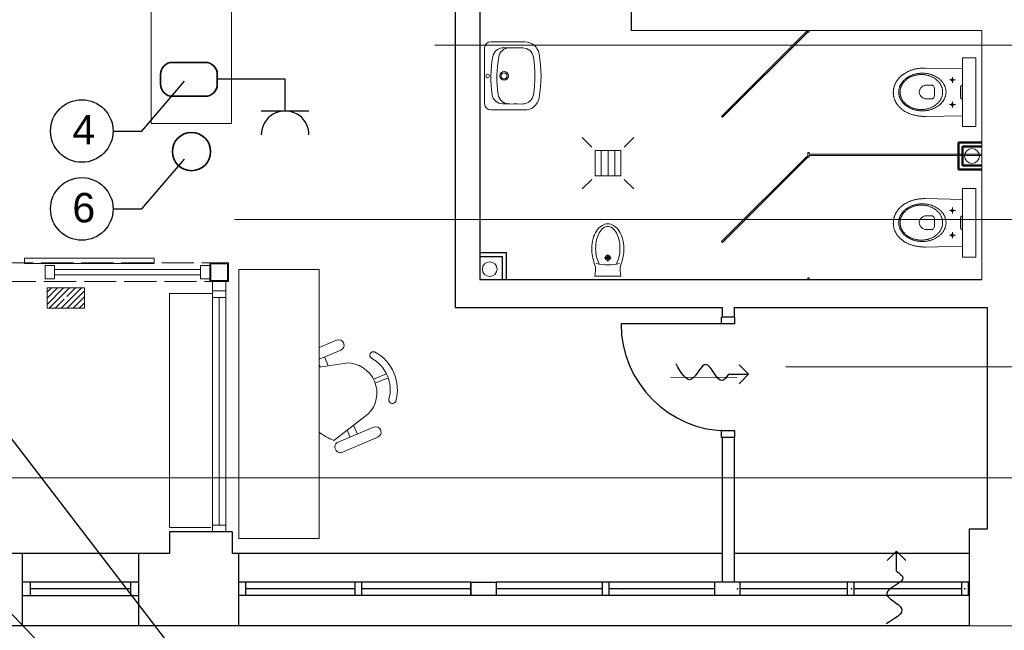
# Model space of a CAD drawing. Header units: millimetres. Extents: x 282377 to 1404227, y -783705 to 1038705.
# Tile 7 of 243: x 381552 to 382287, y 1395 to 1851. Entities that reach past the tile are written whole.
import ezdxf

# ---------------------------------------------------------------- set-up
doc = ezdxf.new("R2010")
doc.units = ezdxf.units.MM
doc.linetypes.add('ACAD_ISO02W100', pattern=[15, 12, -3])
for name, color, linetype in [('!A_aktualizacja NN_syl', 12, 'Continuous'), ('A_podciąg', 1, 'Continuous'), ('elektryczne', 12, 'Continuous')]:
    doc.layers.add(name, color=color, linetype=linetype)
for name, color, linetype, lineweight in [('BA_drz', 7, 'Continuous', 18), ('BA_KS_ist.', 34, 'Continuous', 13), ('BA_met', 7, 'Continuous', 18), ('mm_Wentylacja', 5, 'Continuous', 50), ('PG_WIDOKOWE_CIENKIE', 7, 'Continuous', 18), ('PG_WYPOSAŻENIE', 9, 'Continuous', 18), ('PG_ŚCIANY_DZIAŁOWE', 3, 'Continuous', 18), ('Przekrojowa', 60, 'Continuous', 18)]:
    doc.layers.add(name, color=color, linetype=linetype, lineweight=lineweight)
doc.styles.add('Arial', font='arial.ttf')

# ---------------------------------------------------------------- blocks, each defined once
blk = doc.blocks.new('A$Cd28b784c')
at = {"lineweight": 18}
h = blk.add_hatch(color=256, dxfattribs=at)
h.dxf.hatch_style = 1
h.paths.add_polyline_path([(18.54, 22.22), (18.43, 23), (18.14, 23.62), (17.75, 24.08), (17.31, 24.36), (16.9, 24.47), (16.9, 13.87), (17.31, 13.97), (17.75, 14.26), (18.14, 14.72), (18.43, 15.34), (18.54, 16.11)])
for p, q in [((16.9, 44.83), (6.9, 44.83)), ((6.9, -6.49), (6.9, 44.83)), ((16.9, -6.49), (16.9, 44.83)), ((16.9, -6.49), (6.9, -6.49))]:
    blk.add_line(p, q, dxfattribs=at)
at = {"lineweight": 13}
for p, q in [((44.61, 37.25), (16.9, 36.7)), ((45.21, 37.25), (44.61, 37.25)), ((45.82, 37.23), (45.21, 37.25)), ((46.41, 37.21), (45.82, 37.23)), ((47, 37.18), (46.41, 37.21)), ((47.58, 37.15), (47, 37.18)), ((48.16, 37.1), (47.58, 37.15)), ((48.73, 37.04), (48.16, 37.1)), ((49.3, 36.97), (48.73, 37.04)), ((49.85, 36.9), (49.3, 36.97)), ((50.4, 36.82), (49.85, 36.9)), ((50.95, 36.72), (50.4, 36.82)), ((24.51, 30.6), (24.51, 26.24)), ((35.01, 29.4), (35.4, 29.67)), ((35.4, 29.67), (35.79, 29.93)), ((35.79, 29.93), (36.19, 30.19)), ((36.19, 30.19), (36.6, 30.43)), ((36.6, 30.43), (37.03, 30.67)), ((37.03, 30.67), (37.46, 30.89)), ((37.46, 30.89), (37.89, 31.11)), ((37.89, 31.11), (38.34, 31.31)), ((37.98, 29.37), (38.39, 29.62)), ((38.34, 31.31), (38.79, 31.51)), ((38.39, 29.62), (38.81, 29.86)), ((38.79, 31.51), (39.26, 31.7)), ((38.81, 29.86), (39.24, 30.09)), ((39.24, 30.09), (39.68, 30.31)), ((39.26, 31.7), (39.73, 31.87)), ((39.68, 30.31), (40.12, 30.52)), ((39.73, 31.87), (40.2, 32.03)), ((40.12, 30.52), (40.58, 30.71)), ((40.2, 32.03), (40.69, 32.19)), ((40.58, 30.71), (41.04, 30.9)), ((40.69, 32.19), (41.18, 32.33)), ((41.04, 30.9), (41.51, 31.07)), ((41.18, 32.33), (41.68, 32.46)), ((41.51, 31.07), (41.99, 31.23)), ((41.68, 32.46), (42.18, 32.58)), ((41.99, 31.23), (42.48, 31.37)), ((42.18, 32.58), (42.69, 32.69)), ((42.48, 31.37), (42.97, 31.51)), ((42.69, 32.69), (43.21, 32.78)), ((42.97, 31.51), (43.48, 31.63)), ((43.21, 32.78), (43.73, 32.87)), ((43.48, 31.63), (43.98, 31.74)), ((43.73, 32.87), (44.26, 32.94)), ((43.98, 31.74), (44.5, 31.83)), ((44.26, 32.94), (44.79, 33)), ((44.5, 31.83), (45.02, 31.91)), ((44.79, 33), (45.32, 33.04)), ((45.02, 31.91), (45.54, 31.98)), ((45.32, 33.04), (45.87, 33.08)), ((45.54, 31.98), (46.07, 32.03)), ((45.87, 33.08), (46.41, 33.1)), ((46.07, 32.03), (46.61, 32.07)), ((46.41, 33.1), (46.96, 33.1)), ((46.61, 32.07), (47.15, 32.09)), ((46.96, 33.1), (47.51, 33.1)), ((47.15, 32.09), (47.7, 32.1)), ((47.51, 33.1), (48.06, 33.08)), ((47.7, 32.1), (47.7, 32.09)), ((47.7, 32.1), (48.24, 32.09)), ((48.06, 33.08), (48.6, 33.04)), ((48.24, 32.09), (48.79, 32.07)), ((48.6, 33.04), (49.13, 33)), ((48.79, 32.07), (49.32, 32.03)), ((49.13, 33), (49.67, 32.94)), ((49.32, 32.03), (49.85, 31.98)), ((49.67, 32.94), (50.19, 32.87)), ((49.85, 31.98), (50.38, 31.91)), ((50.19, 32.87), (50.71, 32.78)), ((50.38, 31.91), (50.9, 31.83)), ((50.71, 32.78), (51.23, 32.69)), ((50.9, 31.83), (51.41, 31.74)), ((51.49, 36.62), (50.95, 36.72)), ((51.23, 32.69), (51.74, 32.58)), ((51.41, 31.74), (51.92, 31.63)), ((52.02, 36.51), (51.49, 36.62)), ((51.74, 32.58), (52.24, 32.46)), ((51.92, 31.63), (52.42, 31.51)), ((52.54, 36.4), (52.02, 36.51)), ((52.24, 32.46), (52.74, 32.33)), ((52.42, 31.51), (52.92, 31.37)), ((53.06, 36.27), (52.54, 36.4)), ((52.74, 32.33), (53.23, 32.19)), ((52.92, 31.37), (53.4, 31.23)), ((53.57, 36.14), (53.06, 36.27)), ((53.23, 32.19), (53.72, 32.03)), ((53.4, 31.23), (53.88, 31.07)), ((54.07, 36), (53.57, 36.14)), ((53.72, 32.03), (54.19, 31.87)), ((53.88, 31.07), (54.36, 30.9)), ((54.57, 35.85), (54.07, 36)), ((54.19, 31.87), (54.66, 31.7)), ((54.36, 30.9), (54.82, 30.71)), ((55.05, 35.69), (54.57, 35.85)), ((54.66, 31.7), (55.13, 31.51)), ((54.82, 30.71), (55.27, 30.52)), ((55.53, 35.53), (55.05, 35.69)), ((55.13, 31.51), (55.58, 31.31)), ((55.27, 30.52), (55.72, 30.31)), ((56.01, 35.36), (55.53, 35.53)), ((55.58, 31.31), (56.03, 31.11)), ((55.72, 30.31), (56.16, 30.09)), ((56.47, 35.18), (56.01, 35.36)), ((56.03, 31.11), (56.47, 30.89)), ((56.16, 30.09), (56.59, 29.86)), ((56.93, 34.99), (56.47, 35.18)), ((56.47, 30.89), (56.9, 30.67)), ((56.59, 29.86), (57, 29.62)), ((56.9, 30.67), (57.32, 30.43)), ((57.38, 34.8), (56.93, 34.99)), ((57, 29.62), (57.41, 29.37)), ((57.32, 30.43), (57.73, 30.19)), ((57.83, 34.6), (57.38, 34.8)), ((57.73, 30.19), (58.13, 29.93)), ((58.26, 34.39), (57.83, 34.6)), ((58.13, 29.93), (58.52, 29.67)), ((58.69, 34.17), (58.26, 34.39)), ((58.52, 29.67), (58.91, 29.4)), ((59.11, 33.95), (58.69, 34.17)), ((59.52, 33.72), (59.11, 33.95)), ((59.92, 33.49), (59.52, 33.72)), ((60.32, 33.25), (59.92, 33.49)), ((60.71, 33), (60.32, 33.25)), ((61.09, 32.75), (60.71, 33)), ((61.46, 32.49), (61.09, 32.75)), ((61.82, 32.22), (61.46, 32.49)), ((62.17, 31.95), (61.82, 32.22)), ((62.52, 31.68), (62.17, 31.95)), ((62.85, 31.39), (62.52, 31.68)), ((63.18, 31.11), (62.85, 31.39)), ((63.5, 30.81), (63.18, 31.11)), ((63.81, 30.51), (63.5, 30.81)), ((64.11, 30.21), (63.81, 30.51)), ((64.4, 29.9), (64.11, 30.21)), ((64.69, 29.58), (64.4, 29.9)), ((64.96, 29.26), (64.69, 29.58)), ((17.31, 24.36), (16.9, 24.47)), ((17.75, 24.08), (17.31, 24.36)), ((18.14, 23.62), (17.75, 24.08)), ((18.43, 23), (18.14, 23.62)), ((18.54, 22.22), (18.43, 23)), ((18.54, 16.11), (18.54, 22.22)), ((26.77, 28.42), (22.26, 28.42)), ((23.81, 28.83), (23.69, 28.42)), ((23.69, 28.42), (23.81, 28.01)), ((24.1, 29.13), (23.81, 28.83)), ((23.81, 28.01), (24.1, 27.71)), ((24.51, 29.24), (24.1, 29.13)), ((24.1, 27.71), (24.51, 27.6)), ((24.93, 29.13), (24.51, 29.24)), ((24.51, 27.6), (24.93, 27.71)), ((25.22, 28.83), (24.93, 29.13)), ((24.93, 27.71), (25.22, 28.01)), ((25.33, 28.42), (25.22, 28.83)), ((25.22, 28.01), (25.33, 28.42)), ((29.67, 22.02), (29.79, 22.43)), ((29.79, 22.43), (29.92, 22.84)), ((29.92, 22.84), (30.07, 23.24)), ((30.07, 23.24), (30.24, 23.63)), ((30.24, 23.63), (30.42, 24.02)), ((30.42, 24.02), (30.61, 24.41)), ((30.61, 24.41), (30.82, 24.79)), ((30.82, 24.79), (31.04, 25.16)), ((31.04, 25.16), (31.27, 25.53)), ((31.27, 25.53), (31.52, 25.89)), ((31.52, 25.89), (31.78, 26.25)), ((31.78, 26.25), (32.05, 26.59)), ((32.05, 26.59), (32.33, 26.93)), ((32.11, 21.66), (32.22, 22.09)), ((32.22, 22.09), (32.35, 22.5)), ((32.33, 26.93), (32.63, 27.27)), ((32.35, 22.5), (32.5, 22.91)), ((32.5, 22.91), (32.66, 23.32)), ((32.63, 27.27), (32.93, 27.6)), ((32.66, 23.32), (32.84, 23.72)), ((32.84, 23.72), (33.04, 24.11)), ((32.93, 27.6), (33.25, 27.92)), ((33.04, 24.11), (33.25, 24.5)), ((33.25, 27.92), (33.58, 28.23)), ((33.25, 24.5), (33.47, 24.88)), ((33.47, 24.88), (33.71, 25.25)), ((33.58, 28.23), (33.93, 28.53)), ((33.71, 25.25), (33.96, 25.62)), ((33.93, 28.53), (34.28, 28.83)), ((33.96, 25.62), (34.23, 25.98)), ((34.23, 25.98), (34.51, 26.33)), ((34.28, 28.83), (34.64, 29.12)), ((34.51, 26.33), (34.8, 26.67)), ((34.64, 29.12), (35.01, 29.4)), ((34.8, 26.67), (35.11, 27.01)), ((35.11, 27.01), (35.42, 27.34)), ((35.42, 27.34), (35.76, 27.66)), ((35.76, 27.66), (36.1, 27.96)), ((36.1, 27.96), (36.45, 28.27)), ((36.45, 28.27), (36.82, 28.56)), ((36.82, 28.56), (37.2, 28.84)), ((37.2, 28.84), (37.58, 29.11)), ((37.58, 29.11), (37.98, 29.37)), ((37.97, 22.03), (38.05, 22.73)), ((38.05, 22.73), (38.28, 23.27)), ((38.28, 23.27), (38.61, 23.65)), ((38.61, 23.65), (39, 23.9)), ((39, 23.9), (39.42, 24.05)), ((39.42, 24.05), (39.83, 24.12)), ((39.83, 24.12), (40.19, 24.14)), ((40.19, 24.14), (44.04, 24.15)), ((44.04, 24.15), (44.56, 24.12)), ((44.56, 24.12), (45.07, 24.03)), ((45.07, 24.03), (45.57, 23.88)), ((45.57, 23.88), (46.05, 23.68)), ((46.05, 23.68), (46.51, 23.44)), ((46.51, 23.44), (46.94, 23.16)), ((46.94, 23.16), (47.35, 22.84)), ((47.35, 22.84), (47.73, 22.48)), ((47.73, 22.48), (48.08, 22.1)), ((48.08, 22.1), (48.38, 21.7)), ((57.41, 29.37), (57.81, 29.11)), ((57.81, 29.11), (58.2, 28.84)), ((58.2, 28.84), (58.58, 28.56)), ((58.58, 28.56), (58.94, 28.27)), ((58.91, 29.4), (59.28, 29.12)), ((58.94, 28.27), (59.3, 27.96)), ((59.28, 29.12), (59.64, 28.83)), ((59.3, 27.96), (59.64, 27.66)), ((59.64, 28.83), (59.99, 28.53)), ((59.64, 27.66), (59.97, 27.34)), ((59.97, 27.34), (60.29, 27.01)), ((59.99, 28.53), (60.34, 28.23)), ((60.29, 27.01), (60.6, 26.67)), ((60.34, 28.23), (60.67, 27.92)), ((60.6, 26.67), (60.89, 26.33)), ((60.67, 27.92), (60.99, 27.6)), ((60.89, 26.33), (61.17, 25.98)), ((60.99, 27.6), (61.29, 27.27)), ((61.17, 25.98), (61.44, 25.62)), ((61.29, 27.27), (61.59, 26.93)), ((61.44, 25.62), (61.69, 25.25)), ((61.59, 26.93), (61.87, 26.59)), ((61.69, 25.25), (61.93, 24.88)), ((61.87, 26.59), (62.15, 26.25)), ((61.93, 24.88), (62.15, 24.5)), ((62.15, 26.25), (62.4, 25.89)), ((62.15, 24.5), (62.36, 24.11)), ((62.36, 24.11), (62.55, 23.72)), ((62.4, 25.89), (62.65, 25.53)), ((62.55, 23.72), (62.73, 23.32)), ((62.65, 25.53), (62.88, 25.16)), ((62.73, 23.32), (62.9, 22.91)), ((62.88, 25.16), (63.1, 24.79)), ((62.9, 22.91), (63.04, 22.5)), ((63.04, 22.5), (63.18, 22.09)), ((63.1, 24.79), (63.31, 24.41)), ((63.18, 22.09), (63.29, 21.66)), ((63.31, 24.41), (63.5, 24.02)), ((63.5, 24.02), (63.68, 23.63)), ((63.68, 23.63), (63.85, 23.24)), ((63.85, 23.24), (64, 22.84)), ((64, 22.84), (64.13, 22.43)), ((64.13, 22.43), (64.25, 22.02)), ((65.23, 28.94), (64.96, 29.26)), ((65.48, 28.61), (65.23, 28.94)), ((65.73, 28.28), (65.48, 28.61)), ((65.96, 27.94), (65.73, 28.28)), ((66.19, 27.6), (65.96, 27.94)), ((66.41, 27.25), (66.19, 27.6)), ((66.62, 26.9), (66.41, 27.25)), ((66.82, 26.54), (66.62, 26.9)), ((67, 26.19), (66.82, 26.54)), ((67.18, 25.82), (67, 26.19)), ((67.35, 25.46), (67.18, 25.82)), ((67.51, 25.09), (67.35, 25.46)), ((67.66, 24.71), (67.51, 25.09)), ((67.8, 24.34), (67.66, 24.71)), ((67.93, 23.96), (67.8, 24.34)), ((68.04, 23.57), (67.93, 23.96)), ((68.15, 23.19), (68.04, 23.57)), ((68.25, 22.8), (68.15, 23.19)), ((68.33, 22.4), (68.25, 22.8)), ((68.41, 22.01), (68.33, 22.4)), ((18.14, 14.72), (17.75, 14.26)), ((18.43, 15.34), (18.14, 14.72)), ((18.54, 16.11), (18.43, 15.34)), ((29.27, 19.48), (29.3, 19.91)), ((29.27, 19.04), (29.27, 19.48)), ((29.27, 18.6), (29.27, 19.04)), ((29.3, 18.17), (29.27, 18.6)), ((29.3, 19.91), (29.34, 20.34)), ((29.34, 17.74), (29.3, 18.17)), ((29.34, 20.34), (29.4, 20.77)), ((29.4, 17.31), (29.34, 17.74)), ((29.4, 20.77), (29.47, 21.19)), ((29.47, 16.89), (29.4, 17.31)), ((29.47, 21.19), (29.56, 21.61)), ((29.56, 16.47), (29.47, 16.89)), ((29.56, 21.61), (29.67, 22.02)), ((29.67, 16.06), (29.56, 16.47)), ((29.79, 15.65), (29.67, 16.06)), ((29.92, 15.24), (29.79, 15.65)), ((30.07, 14.84), (29.92, 15.24)), ((30.24, 14.44), (30.07, 14.84)), ((31.78, 19.04), (31.79, 19.49)), ((31.79, 18.59), (31.78, 19.04)), ((31.78, 19.04), (31.78, 19.03)), ((31.79, 19.49), (31.82, 19.93)), ((31.82, 18.15), (31.79, 18.59)), ((31.82, 19.93), (31.86, 20.37)), ((31.86, 17.71), (31.82, 18.15)), ((31.86, 20.37), (31.93, 20.81)), ((31.93, 17.27), (31.86, 17.71)), ((31.93, 20.81), (32.01, 21.24)), ((32.01, 16.84), (31.93, 17.27)), ((32.01, 21.24), (32.11, 21.66)), ((32.11, 16.41), (32.01, 16.84)), ((32.22, 15.99), (32.11, 16.41)), ((32.35, 15.57), (32.22, 15.99)), ((32.5, 15.16), (32.35, 15.57)), ((32.66, 14.76), (32.5, 15.16)), ((32.84, 14.36), (32.66, 14.76)), ((37.97, 19.27), (37.97, 22.03)), ((37.97, 16.04), (37.97, 19.27)), ((38.05, 15.34), (37.97, 16.04)), ((37.97, 16.04), (37.97, 16.04)), ((38.28, 14.8), (38.05, 15.34)), ((38.61, 14.42), (38.28, 14.8)), ((46.93, 14.92), (46.5, 14.64)), ((47.34, 15.24), (46.93, 14.92)), ((47.72, 15.59), (47.34, 15.24)), ((48.07, 15.97), (47.72, 15.59)), ((48.38, 16.38), (48.07, 15.97)), ((48.38, 21.7), (48.65, 21.28)), ((48.65, 16.8), (48.38, 16.38)), ((48.65, 21.28), (48.88, 20.84)), ((48.88, 17.24), (48.65, 16.8)), ((48.88, 20.84), (49.06, 20.4)), ((49.06, 17.69), (48.88, 17.24)), ((49.06, 20.4), (49.2, 19.94)), ((49.2, 18.14), (49.06, 17.69)), ((49.2, 19.94), (49.28, 19.49)), ((49.28, 18.59), (49.2, 18.14)), ((49.28, 19.49), (49.31, 19.04)), ((49.31, 19.04), (49.28, 18.59)), ((62.73, 14.76), (62.55, 14.36)), ((62.9, 15.16), (62.73, 14.76)), ((63.04, 15.57), (62.9, 15.16)), ((63.18, 15.99), (63.04, 15.57)), ((63.29, 16.41), (63.18, 15.99)), ((63.29, 21.66), (63.39, 21.24)), ((63.39, 16.84), (63.29, 16.41)), ((63.39, 21.24), (63.47, 20.81)), ((63.47, 17.27), (63.39, 16.84)), ((63.47, 20.81), (63.53, 20.37)), ((63.53, 17.71), (63.47, 17.27)), ((63.53, 20.37), (63.58, 19.93)), ((63.58, 18.15), (63.53, 17.71)), ((63.58, 19.93), (63.6, 19.49)), ((63.6, 18.59), (63.58, 18.15)), ((63.6, 19.49), (63.61, 19.04)), ((63.61, 19.04), (63.6, 18.59)), ((63.61, 19.04), (63.61, 19.03)), ((63.85, 14.84), (63.68, 14.44)), ((64, 15.24), (63.85, 14.84)), ((64.13, 15.65), (64, 15.24)), ((64.25, 16.06), (64.13, 15.65)), ((64.25, 22.02), (64.36, 21.61)), ((64.36, 16.47), (64.25, 16.06)), ((64.36, 21.61), (64.45, 21.19)), ((64.45, 16.89), (64.36, 16.47)), ((64.45, 21.19), (64.52, 20.77)), ((64.52, 17.31), (64.45, 16.89)), ((64.52, 20.77), (64.58, 20.34)), ((64.58, 17.74), (64.52, 17.31)), ((64.58, 20.34), (64.62, 19.91)), ((64.62, 18.17), (64.58, 17.74)), ((64.62, 19.91), (64.65, 19.48)), ((64.65, 18.6), (64.62, 18.17)), ((64.65, 19.48), (64.66, 19.04)), ((64.66, 19.04), (64.65, 18.6)), ((64.66, 19.04), (64.66, 19.03)), ((67.82, 14.39), (67.95, 14.77)), ((67.95, 14.77), (68.06, 15.16)), ((68.06, 15.16), (68.17, 15.55)), ((68.17, 15.55), (68.26, 15.94)), ((68.26, 15.94), (68.34, 16.34)), ((68.34, 16.34), (68.42, 16.73)), ((68.48, 21.61), (68.41, 22.01)), ((68.42, 16.73), (68.48, 17.14)), ((68.53, 21.21), (68.48, 21.61)), ((68.48, 17.14), (68.53, 17.54)), ((68.57, 20.81), (68.53, 21.21)), ((68.53, 17.54), (68.58, 17.94)), ((68.61, 20.4), (68.57, 20.81)), ((68.58, 17.94), (68.61, 18.35)), ((68.63, 19.99), (68.61, 20.4)), ((68.61, 18.35), (68.63, 18.76)), ((68.64, 19.58), (68.63, 19.99)), ((68.63, 18.76), (68.64, 19.17)), ((68.64, 19.17), (68.64, 19.58)), ((17.31, 13.97), (16.9, 13.87)), ((17.75, 14.26), (17.31, 13.97)), ((26.77, 10.01), (22.26, 10.01)), ((23.81, 10.42), (23.69, 10.01)), ((23.69, 10.01), (23.81, 9.6)), ((24.1, 10.72), (23.81, 10.42)), ((23.81, 9.6), (24.1, 9.3)), ((24.51, 10.83), (24.1, 10.72)), ((24.1, 9.3), (24.51, 9.19)), ((24.51, 12.19), (24.51, 7.83)), ((24.93, 10.72), (24.51, 10.83)), ((24.51, 9.19), (24.93, 9.3)), ((25.22, 10.42), (24.93, 10.72)), ((24.93, 9.3), (25.22, 9.6)), ((25.33, 10.01), (25.22, 10.42)), ((25.22, 9.6), (25.33, 10.01)), ((30.42, 14.05), (30.24, 14.44)), ((30.61, 13.67), (30.42, 14.05)), ((30.82, 13.29), (30.61, 13.67)), ((31.04, 12.92), (30.82, 13.29)), ((31.27, 12.55), (31.04, 12.92)), ((31.52, 12.19), (31.27, 12.55)), ((31.78, 11.83), (31.52, 12.19)), ((32.05, 11.48), (31.78, 11.83)), ((32.33, 11.14), (32.05, 11.48)), ((32.63, 10.81), (32.33, 11.14)), ((32.93, 10.48), (32.63, 10.81)), ((33.04, 13.96), (32.84, 14.36)), ((33.25, 10.16), (32.93, 10.48)), ((33.25, 13.58), (33.04, 13.96)), ((33.47, 13.2), (33.25, 13.58)), ((33.58, 9.85), (33.25, 10.16)), ((33.71, 12.82), (33.47, 13.2)), ((33.93, 9.54), (33.58, 9.85)), ((33.96, 12.46), (33.71, 12.82)), ((34.28, 9.25), (33.93, 9.54)), ((34.23, 12.1), (33.96, 12.46)), ((34.51, 11.75), (34.23, 12.1)), ((34.64, 8.96), (34.28, 9.25)), ((34.8, 11.4), (34.51, 11.75)), ((35.01, 8.68), (34.64, 8.96)), ((35.11, 11.07), (34.8, 11.4)), ((35.4, 8.41), (35.01, 8.68)), ((35.42, 10.74), (35.11, 11.07)), ((35.79, 8.14), (35.4, 8.41)), ((35.76, 10.42), (35.42, 10.74)), ((36.1, 10.11), (35.76, 10.42)), ((36.19, 7.89), (35.79, 8.14)), ((36.45, 9.81), (36.1, 10.11)), ((36.6, 7.65), (36.19, 7.89)), ((36.82, 9.52), (36.45, 9.81)), ((37.03, 7.41), (36.6, 7.65)), ((37.2, 9.24), (36.82, 9.52)), ((37.46, 7.19), (37.03, 7.41)), ((37.58, 8.97), (37.2, 9.24)), ((37.98, 8.71), (37.58, 8.97)), ((38.39, 8.46), (37.98, 8.71)), ((38.81, 8.21), (38.39, 8.46)), ((39, 14.17), (38.61, 14.42)), ((39.24, 7.99), (38.81, 8.21)), ((39.41, 14.02), (39, 14.17)), ((39.68, 7.77), (39.24, 7.99)), ((39.82, 13.95), (39.41, 14.02)), ((40.12, 7.56), (39.68, 7.77)), ((40.17, 13.93), (39.82, 13.95)), ((40.58, 7.36), (40.12, 7.56)), ((44.01, 13.93), (40.17, 13.93)), ((41.04, 7.18), (40.58, 7.36)), ((44.54, 13.96), (44.01, 13.93)), ((45.05, 14.05), (44.54, 13.96)), ((45.55, 14.2), (45.05, 14.05)), ((46.04, 14.39), (45.55, 14.2)), ((46.5, 14.64), (46.04, 14.39)), ((54.82, 7.36), (54.36, 7.18)), ((55.27, 7.56), (54.82, 7.36)), ((55.72, 7.77), (55.27, 7.56)), ((56.16, 7.99), (55.72, 7.77)), ((56.59, 8.21), (56.16, 7.99)), ((56.9, 7.41), (56.47, 7.19)), ((57, 8.46), (56.59, 8.21)), ((57.32, 7.65), (56.9, 7.41)), ((57.41, 8.71), (57, 8.46)), ((57.73, 7.89), (57.32, 7.65)), ((57.81, 8.97), (57.41, 8.71)), ((58.13, 8.14), (57.73, 7.89)), ((58.2, 9.24), (57.81, 8.97)), ((58.52, 8.41), (58.13, 8.14)), ((58.58, 9.52), (58.2, 9.24)), ((58.91, 8.68), (58.52, 8.41)), ((58.94, 9.81), (58.58, 9.52)), ((59.28, 8.96), (58.91, 8.68)), ((59.3, 10.11), (58.94, 9.81)), ((59.64, 9.25), (59.28, 8.96)), ((59.64, 10.42), (59.3, 10.11)), ((59.97, 10.74), (59.64, 10.42)), ((59.99, 9.54), (59.64, 9.25)), ((60.29, 11.07), (59.97, 10.74)), ((60.34, 9.85), (59.99, 9.54)), ((60.6, 11.4), (60.29, 11.07)), ((60.67, 10.16), (60.34, 9.85)), ((60.89, 11.75), (60.6, 11.4)), ((60.99, 10.48), (60.67, 10.16)), ((61.17, 12.1), (60.89, 11.75)), ((61.29, 10.81), (60.99, 10.48)), ((61.44, 12.46), (61.17, 12.1)), ((61.59, 11.14), (61.29, 10.81)), ((61.69, 12.82), (61.44, 12.46)), ((61.87, 11.48), (61.59, 11.14)), ((61.93, 13.2), (61.69, 12.82)), ((62.15, 11.83), (61.87, 11.48)), ((62.15, 13.58), (61.93, 13.2)), ((62.36, 13.96), (62.15, 13.58)), ((62.4, 12.19), (62.15, 11.83)), ((62.55, 14.36), (62.36, 13.96)), ((62.65, 12.55), (62.4, 12.19)), ((62.88, 12.92), (62.65, 12.55)), ((63.1, 13.29), (62.88, 12.92)), ((63.04, 7.24), (63.36, 7.53)), ((63.31, 13.67), (63.1, 13.29)), ((63.5, 14.05), (63.31, 13.67)), ((63.36, 7.53), (63.67, 7.83)), ((63.68, 14.44), (63.5, 14.05)), ((63.67, 7.83), (63.97, 8.14)), ((63.97, 8.14), (64.26, 8.45)), ((64.26, 8.45), (64.54, 8.76)), ((64.54, 8.76), (64.82, 9.08)), ((64.82, 9.08), (65.08, 9.4)), ((65.08, 9.4), (65.34, 9.73)), ((65.34, 9.73), (65.59, 10.07)), ((65.59, 10.07), (65.82, 10.4)), ((65.82, 10.4), (66.05, 10.75)), ((66.05, 10.75), (66.27, 11.09)), ((66.27, 11.09), (66.48, 11.44)), ((66.48, 11.44), (66.68, 11.8)), ((66.68, 11.8), (66.88, 12.16)), ((66.88, 12.16), (67.06, 12.52)), ((67.06, 12.52), (67.23, 12.89)), ((67.23, 12.89), (67.39, 13.26)), ((67.39, 13.26), (67.55, 13.63)), ((67.55, 13.63), (67.69, 14.01)), ((67.69, 14.01), (67.82, 14.39)), ((16.89, 1.65), (44.61, 1.1)), ((37.89, 6.97), (37.46, 7.19)), ((38.34, 6.76), (37.89, 6.97)), ((38.79, 6.57), (38.34, 6.76)), ((39.26, 6.38), (38.79, 6.57)), ((39.73, 6.21), (39.26, 6.38)), ((40.2, 6.04), (39.73, 6.21)), ((40.69, 5.89), (40.2, 6.04)), ((41.18, 5.75), (40.69, 5.89)), ((41.51, 7.01), (41.04, 7.18)), ((41.68, 5.62), (41.18, 5.75)), ((41.99, 6.85), (41.51, 7.01)), ((42.18, 5.5), (41.68, 5.62)), ((42.48, 6.7), (41.99, 6.85)), ((42.69, 5.39), (42.18, 5.5)), ((42.97, 6.57), (42.48, 6.7)), ((43.21, 5.29), (42.69, 5.39)), ((43.48, 6.45), (42.97, 6.57)), ((43.73, 5.21), (43.21, 5.29)), ((43.98, 6.34), (43.48, 6.45)), ((44.26, 5.14), (43.73, 5.21)), ((44.5, 6.25), (43.98, 6.34)), ((44.79, 5.08), (44.26, 5.14)), ((45.02, 6.17), (44.5, 6.25)), ((44.61, 1.1), (45.21, 1.1)), ((45.32, 5.03), (44.79, 5.08)), ((45.54, 6.1), (45.02, 6.17)), ((45.21, 1.1), (45.81, 1.11)), ((45.87, 5), (45.32, 5.03)), ((46.07, 6.05), (45.54, 6.1)), ((45.81, 1.11), (46.4, 1.13)), ((46.41, 4.98), (45.87, 5)), ((46.61, 6.01), (46.07, 6.05)), ((46.4, 1.13), (46.99, 1.16)), ((46.96, 4.98), (46.41, 4.98)), ((47.15, 5.99), (46.61, 6.01)), ((47.51, 4.98), (46.96, 4.98)), ((46.96, 4.98), (46.96, 4.97)), ((46.99, 1.16), (47.56, 1.2)), ((47.7, 5.98), (47.15, 5.99)), ((48.06, 5), (47.51, 4.98)), ((47.56, 1.2), (48.14, 1.25)), ((48.24, 5.99), (47.7, 5.98)), ((47.7, 5.98), (47.7, 5.97)), ((48.6, 5.03), (48.06, 5)), ((48.14, 1.25), (48.7, 1.3)), ((48.79, 6.01), (48.24, 5.99)), ((49.13, 5.08), (48.6, 5.03)), ((48.7, 1.3), (49.26, 1.37)), ((49.32, 6.05), (48.79, 6.01)), ((49.67, 5.14), (49.13, 5.08)), ((49.26, 1.37), (49.82, 1.44)), ((49.85, 6.1), (49.32, 6.05)), ((50.19, 5.21), (49.67, 5.14)), ((49.82, 1.44), (50.36, 1.53)), ((50.38, 6.17), (49.85, 6.1)), ((50.71, 5.29), (50.19, 5.21)), ((50.36, 1.53), (50.9, 1.62)), ((50.9, 6.25), (50.38, 6.17)), ((51.23, 5.39), (50.71, 5.29)), ((51.41, 6.34), (50.9, 6.25)), ((50.9, 1.62), (51.44, 1.72)), ((51.74, 5.5), (51.23, 5.39)), ((51.92, 6.45), (51.41, 6.34)), ((51.44, 1.72), (51.96, 1.83)), ((52.24, 5.62), (51.74, 5.5)), ((52.42, 6.57), (51.92, 6.45)), ((51.96, 1.83), (52.48, 1.95)), ((52.74, 5.75), (52.24, 5.62)), ((52.92, 6.7), (52.42, 6.57)), ((52.48, 1.95), (52.99, 2.07)), ((53.23, 5.89), (52.74, 5.75)), ((53.4, 6.85), (52.92, 6.7)), ((52.99, 2.07), (53.5, 2.2)), ((53.72, 6.04), (53.23, 5.89)), ((53.88, 7.01), (53.4, 6.85)), ((53.5, 2.2), (54, 2.35)), ((54.19, 6.21), (53.72, 6.04)), ((54.36, 7.18), (53.88, 7.01)), ((54, 2.35), (54.49, 2.49)), ((54.66, 6.38), (54.19, 6.21)), ((54.49, 2.49), (54.97, 2.65)), ((55.13, 6.57), (54.66, 6.38)), ((54.97, 2.65), (55.45, 2.81)), ((55.58, 6.76), (55.13, 6.57)), ((55.45, 2.81), (55.92, 2.99)), ((56.03, 6.97), (55.58, 6.76)), ((55.92, 2.99), (56.38, 3.17)), ((56.47, 7.19), (56.03, 6.97)), ((56.38, 3.17), (56.84, 3.35)), ((56.84, 3.35), (57.28, 3.55)), ((57.28, 3.55), (57.72, 3.75)), ((57.72, 3.75), (58.15, 3.95)), ((58.15, 3.95), (58.58, 4.17)), ((58.58, 4.17), (58.99, 4.39)), ((58.99, 4.39), (59.4, 4.62)), ((59.4, 4.62), (59.8, 4.85)), ((59.8, 4.85), (60.2, 5.09)), ((60.2, 5.09), (60.58, 5.34)), ((60.58, 5.34), (60.96, 5.59)), ((60.96, 5.59), (61.32, 5.85)), ((61.32, 5.85), (61.68, 6.12)), ((61.68, 6.12), (62.04, 6.39)), ((62.04, 6.39), (62.38, 6.67)), ((62.38, 6.67), (62.71, 6.95)), ((62.71, 6.95), (63.04, 7.24))]:
    blk.add_line(p, q, dxfattribs=at)
blk = doc.blocks.new('A$Cf7835451')
at = {"layer": 'PG_WIDOKOWE_CIENKIE', "lineweight": 18}
for p, q in [((0, 4.55), (0, 46.36)), ((29.97, 50.9), (4.55, 50.9)), ((13.56, 46.28), (18.9, 46.36)), ((17.27, 46.25), (17.27, 46.33)), ((18.09, 46.3), (28.43, 46.46)), ((19.09, 46.31), (19.09, 46.36)), ((24.43, 46.36), (21.8, 46.36)), ((21.8, 46.36), (21.8, 46.36)), ((21.82, 46.36), (21.82, 46.36)), ((22.54, 46.36), (22.54, 46.41)), ((23.62, 46.36), (23.62, 46.38)), ((29.97, 0), (4.55, 0)), ((14.2, 4.47), (19.54, 4.55)), ((17.27, 4.51), (17.27, 4.6)), ((28.43, 4.55), (19.09, 4.55))]:
    blk.add_line(p, q, dxfattribs=at)
for centre, radius in [((2.27, 25.45), 1.36), ((14.54, 25.45), 3.18), ((14.54, 25.45), 2.27)]:
    blk.add_circle(centre, radius, dxfattribs=at)
for centre, radius, start, end in [((4.55, 46.36), 4.55, 90, 180), ((13.68, 38.1), 8.18, 90.87473, 171.72059), ((18.21, 38.12), 8.18, 90.87473, 171.72059), ((28.43, 38.18), 8.18, 9.15413, 90), ((29.97, 40), 10.91, 10.24035, 90), ((92.84, 26.58), 88.17, 171.72059, 190.02886), ((97.37, 26.6), 88.17, 171.72059, 190.02886), ((-50.54, 25.45), 88.17, 350.84587, 9.15413), ((-50.54, 25.45), 92.72, 349.75965, 10.24035), ((14.07, 12.65), 8.18, 190.02886, 270.87473), ((18.6, 12.67), 8.18, 190.02886, 264.7924), ((28.43, 12.73), 8.18, 270, 350.84587), ((29.97, 10.91), 10.91, 270, 349.75965), ((4.55, 4.55), 4.55, 180, 270)]:
    blk.add_arc(centre, radius, start, end, dxfattribs=at)
blk = doc.blocks.new('A$C29037962')
at = {"layer": 'PG_WYPOSAŻENIE', "lineweight": 18}
for p, q in [((12.03, 16.29), (12.03, 11.01)), ((9.39, 13.65), (14.66, 13.65))]:
    blk.add_line(p, q, dxfattribs=at)
blk.add_lwpolyline([(0, 20.69, -0.066486), (0.97, 27.98, -0.079028), (3.52, 33.64, -0.107158), (7.72, 37.75, -0.141632), (12.03, 39, -0.141632), (16.33, 37.75, -0.107158), (20.53, 33.64, -0.079028), (23.08, 27.98, -0.066486), (24.05, 20.69, -0.082267), (21.92, 9.02, 0.113756), (21.32, 3.96), (21.75, 0), (2.3, 0), (2.73, 3.96, 0.113756), (2.13, 9.02, -0.082267)], format="xyb", close=True, dxfattribs=at)
for points in [[(5.68, 8.96, -0.003664), (5.59, 9.12, -0.070396), (3.67, 14.1, -0.05666), (2.93, 20.69, -0.05666), (3.67, 27.27, -0.070396), (5.59, 32.26, -0.106167), (8.87, 36, -0.161429), (12.03, 37.05, -0.161429), (15.18, 36, -0.106167), (18.46, 32.26, -0.070396), (20.38, 27.27, -0.05666), (21.13, 20.69, -0.05666), (20.38, 14.1, -0.070396), (18.46, 9.12, -0.003664), (18.37, 8.96, -0.161429)], [(0, 20.69, -0.071321), (0, 20.69)]]:
    blk.add_lwpolyline(points, format="xyb", dxfattribs=at)
for radius in [1.95, 1.17]:
    blk.add_circle((12.03, 13.65), radius, dxfattribs=at)
blk.add_arc((12.03, 47.92), 39.47, 257.33219, 282.66781, dxfattribs=at)
blk = doc.blocks.new('A$C5416600d')
at = {"lineweight": 20}
for points in [[(0, 14), (14, 14), (14, 0), (0, 0)], [(0.8, 13.2), (13.2, 13.2), (13.2, 0.8), (0.8, 0.8)]]:
    blk.add_lwpolyline(points, close=True, dxfattribs=at)
blk = doc.blocks.new('podciecie')
at = {"layer": 'mm_Wentylacja', "color": 142, "lineweight": 30}
for p, q in [((23288, -37575.5), (23288, -37590.5)), ((23288, -37590.5), (23280.93, -37583.43)), ((23288, -37590.5), (23295.07, -37583.43))]:
    blk.add_line(p, q, dxfattribs=at)
blk.add_spline([(23288, -37575.5), (23283.25, -37570.75), (23295.25, -37558.75), (23284.25, -37547.75), (23295.75, -37536.25)], degree=3, dxfattribs=at)
blk = doc.blocks.new('A$C6810ecfa')
at = {"layer": 'BA_KS_ist.', "color": 18, "linetype": 'Continuous', "lineweight": 20, "ltscale": 25, "true_color": 0x000000}
for centre in [(-11.29, 278.73), (-371.64, 194.26)]:
    blk.add_circle(centre, 5.5, dxfattribs=at)
blk = doc.blocks.new('A$Cb384932f')
at = {"layer": 'BA_KS_ist.', "color": 34}
for p, q in [((-302.48, 292.57), (-295.32, 285.41)), ((-271.19, 285.41), (-264.03, 292.57)), ((-292.78, 282.87), (-273.73, 282.87)), ((-292.78, 263.82), (-292.78, 282.87)), ((-288.34, 282.87), (-288.34, 263.82)), ((-283.26, 282.87), (-283.26, 263.82)), ((-278.18, 282.87), (-278.18, 263.82)), ((-273.73, 282.87), (-273.73, 263.82)), ((-302.48, 254.12), (-295.32, 261.28)), ((-273.73, 263.82), (-292.78, 263.82)), ((-264.03, 254.12), (-271.19, 261.28))]:
    blk.add_line(p, q, dxfattribs=at)

msp = doc.modelspace()

# ---------------------------------------------------------------- hatches: boundary and pattern name
at = {"layer": 'PG_WYPOSAŻENIE'}
h = msp.add_hatch(dxfattribs=at)
h.set_pattern_fill('ANSI31', color=256)
h.set_pattern_definition([(45, (329364.1032, 36099.323), (-2.24506403, 2.24506403), [])])
h.paths.add_polyline_path([(381600.16, 1651.11), (381585.14, 1651.11), (381585.14, 1646.46, -0.414214), (381586.99, 1644.6, -1), (381583.28, 1644.6, -0.414214), (381585.14, 1646.46), (381585.14, 1651.11), (381578.45, 1651.11), (381578.45, 1636), (381600.16, 1636)])
h.paths.add_polyline_path([(381578.45, 1651.11), (381572.09, 1651.11), (381572.09, 1636), (381578.45, 1636)])

# ---------------------------------------------------------------- linework, layer by layer
at = {"layer": '!A_aktualizacja NN_syl'}
for p, q in [((381642.86, 1768.27), (381674.68, 1805.51)), ((381621.45, 1768.27), (381642.86, 1768.27)), ((381642.86, 1710.09), (381674.68, 1747.33)), ((381621.45, 1710.09), (381642.86, 1710.09))]:
    msp.add_line(p, q, dxfattribs=at)
at = {"layer": '!A_aktualizacja NN_syl', "lineweight": 35}
msp.add_lwpolyline([(381690.27, 1794.2), (381665.88, 1794.2, -0.414214), (381656.88, 1803.2), (381656.88, 1810.55, -0.414214), (381665.88, 1819.55), (381690.27, 1819.55, -0.414214), (381699.27, 1810.55), (381699.27, 1803.2, -0.414214)], format="xyb", close=True, dxfattribs=at)
at = {"layer": '!A_aktualizacja NN_syl'}
for points in [[(381455.01, 1655.89), (381726.17, 1302.98), (382270.49, 1302.98), (382270.49, 1302.98)], [(381455.01, 1502.89), (381726.17, 1217.67), (382072.45, 1217.67), (382072.45, 1217.67)]]:
    msp.add_lwpolyline(points, dxfattribs=at)
for centre in [(381598.07, 1768.27), (381598.07, 1710.09)]:
    msp.add_circle(centre, 23.37, dxfattribs=at)
at = {"layer": '!A_aktualizacja NN_syl', "lineweight": 35}
msp.add_circle((381680.01, 1752.94), 14.29, dxfattribs=at)
for p, q in [((381895.51, 2090.89), (381895.51, 1657.39)), ((381877.01, 2074.89), (381877.01, 1636.39)), ((382008.51, 2072.39), (382008.51, 1843.39)), ((381915.51, 1677.39), (381895.51, 1677.39)), ((381912.51, 1674.39), (381895.51, 1674.39)), ((381912.51, 1657.39), (381912.51, 1674.39)), ((381915.51, 1657.39), (381915.51, 1677.39)), ((381895.51, 1657.39), (382270.51, 1657.39)), ((381877.01, 1636.39), (382076.51, 1636.39)), ((382076.51, 1636.39), (382076.51, 1629.39)), ((382085.51, 1636.39), (382274.51, 1636.39)), ((382085.51, 1636.39), (382085.51, 1629.39)), ((382274.51, 1636.39), (382274.51, 1470.89)), ((382076.01, 1624.39), (382076.01, 1629.39)), ((382086.01, 1629.39), (382076.01, 1629.39)), ((382085.51, 1629.39), (382076.51, 1629.39)), ((382085.51, 1629.39), (382076.51, 1629.39)), ((382086.01, 1624.39), (382086.01, 1629.39)), ((382081.01, 1624.39), (382001.01, 1624.39)), ((382086.01, 1624.39), (382076.01, 1624.39)), ((382085.51, 1624.39), (382076.51, 1624.39)), ((382086.01, 1544.39), (382076.01, 1544.39)), ((382076.01, 1539.39), (382076.01, 1544.39)), ((382086.01, 1539.39), (382076.01, 1539.39)), ((382085.51, 1544.39), (382076.51, 1544.39)), ((382076.51, 1539.39), (382076.51, 1431.39)), ((382085.51, 1539.39), (382076.51, 1539.39)), ((382085.51, 1539.39), (382085.51, 1431.39)), ((382086.01, 1539.39), (382086.01, 1544.39)), ((381710.51, 1468.89), (381663.51, 1468.89)), ((381663.51, 1468.89), (381663.51, 1452.89)), ((381710.51, 1468.89), (381710.51, 1452.89)), ((382274.51, 1470.89), (382261.01, 1470.89)), ((382261.01, 1470.89), (382261.01, 1398.89)), ((381663.51, 1452.89), (381476.01, 1452.89)), ((381553.51, 1452.89), (381553.51, 1398.89)), ((381640.51, 1452.89), (381640.51, 1398.89)), ((382076.51, 1452.89), (381710.51, 1452.89)), ((381715.26, 1452.89), (381715.26, 1398.89)), ((382261.01, 1452.89), (382085.51, 1452.89)), ((381553.51, 1431.39), (381553.51, 1421.39)), ((381640.51, 1431.39), (381553.51, 1431.39)), ((381559.51, 1431.39), (381559.51, 1421.39)), ((381634.51, 1431.39), (381634.51, 1421.39)), ((381640.51, 1431.39), (381640.51, 1421.39)), ((381888.76, 1431.39), (381715.26, 1431.39)), ((381720.26, 1431.39), (381720.26, 1421.39)), ((381802.01, 1431.39), (381802.01, 1421.39)), ((381807.01, 1431.39), (381807.01, 1421.39)), ((381888.76, 1431.39), (381888.76, 1421.39)), ((382085.51, 1431.39), (381907.76, 1431.39)), ((381907.76, 1431.39), (381907.76, 1421.39)), ((381986.76, 1431.39), (381986.76, 1421.39)), ((381991.76, 1431.39), (381991.76, 1421.39)), ((382070.76, 1431.39), (382070.76, 1421.39)), ((382261.01, 1431.39), (382085.51, 1431.39)), ((382089.76, 1431.39), (382089.76, 1421.39)), ((382170.01, 1431.39), (382170.01, 1421.39)), ((382175.01, 1431.39), (382175.01, 1421.39)), ((382255.26, 1431.39), (382255.26, 1421.39)), ((382260.26, 1431.39), (382260.26, 1421.39)), ((381553.51, 1421.39), (381640.51, 1421.39)), ((381634.51, 1426.39), (381559.51, 1426.39)), ((381888.76, 1421.39), (381715.26, 1421.39)), ((381802.01, 1426.39), (381720.26, 1426.39)), ((381888.76, 1426.39), (381807.01, 1426.39)), ((381986.76, 1426.39), (381907.76, 1426.39)), ((382261.01, 1421.39), (381907.76, 1421.39)), ((382070.76, 1426.39), (381991.76, 1426.39)), ((382170.01, 1426.39), (382089.76, 1426.39)), ((382255.26, 1426.39), (382175.01, 1426.39)), ((382261.01, 1398.89), (381476.01, 1398.89)), ((381715.26, 1398.89), (381710.51, 1398.89))]:
    msp.add_line(p, q)
at = {"lineweight": 20}
for p, q in [((382008.51, 1843.39), (382270.51, 1843.39)), ((382139.81, 1842.85), (382076.17, 1779.21)), ((382140.51, 1842.14), (382076.87, 1778.5)), ((382139.81, 1842.85), (382140.51, 1842.14)), ((382140.51, 1843.39), (382140.51, 1842.14)), ((382141.51, 1842.14), (382140.51, 1842.14)), ((382141.51, 1843.39), (382141.51, 1842.14)), ((382270.51, 1843.39), (382270.51, 1657.39)), ((382076.17, 1779.21), (382076.87, 1778.5)), ((382140.51, 1752.14), (382140.51, 1748.64)), ((382141.51, 1752.14), (382140.51, 1752.14)), ((382141.51, 1752.14), (382141.51, 1750.89)), ((382139.81, 1749.35), (382076.17, 1685.71)), ((382140.51, 1748.64), (382076.87, 1685)), ((382139.81, 1749.35), (382140.51, 1748.64)), ((382141.51, 1748.64), (382140.51, 1748.64)), ((382270.51, 1750.89), (382141.51, 1750.89)), ((382141.51, 1749.89), (382141.51, 1748.64)), ((382270.51, 1749.89), (382141.51, 1749.89)), ((382076.17, 1685.71), (382076.87, 1685)), ((381652.15, 1673.43), (381555.15, 1673.43)), ((381555.15, 1669.43), (381555.15, 1673.43)), ((381652.15, 1669.43), (381652.15, 1673.43)), ((381652.15, 1669.43), (381555.15, 1669.43)), ((381570.76, 1667.89), (381577.76, 1667.89)), ((381570.76, 1667.89), (381570.76, 1657.89)), ((381577.76, 1667.89), (381577.76, 1657.89)), ((381577.76, 1664.89), (381686.76, 1664.89)), ((381686.76, 1667.89), (381693.76, 1667.89)), ((381686.76, 1667.89), (381686.76, 1657.89)), ((381693.76, 1667.89), (381693.76, 1657.89)), ((381570.76, 1657.89), (381577.76, 1657.89)), ((381577.76, 1660.89), (381686.76, 1660.89)), ((381686.76, 1657.89), (381693.76, 1657.89)), ((381695.76, 1655.89), (381695.76, 1648.89)), ((381695.76, 1655.89), (381705.76, 1655.89)), ((381705.76, 1655.89), (381705.76, 1648.89)), ((382140.51, 1658.64), (382140.51, 1657.39)), ((382141.51, 1658.64), (382140.51, 1658.64)), ((382141.51, 1658.64), (382141.51, 1657.39)), ((381695.76, 1648.89), (381705.76, 1648.89)), ((381705.76, 1648.89), (381695.76, 1648.89)), ((381694.51, 1468.89), (381710.51, 1468.89)), ((382175.01, 1431.39), (382170.01, 1431.39)), ((382261.01, 1398.89), (382336.07, 1398.89))]:
    msp.add_line(p, q, dxfattribs=at)
msp.add_lwpolyline([(381907.76, 1431.39), (381907.76, 1421.39), (381888.76, 1421.39), (381888.76, 1431.39)], close=True)
msp.add_arc((382081.01, 1624.39), 80, 180, 270)
for p in [(381888.01, 1426.39), (381888.01, 1426.39), (381888.01, 1426.39), (381888.01, 1426.39), (382001.68, 1426.39), (382001.68, 1426.39), (382001.68, 1426.39), (382001.68, 1426.39), (382088.01, 1426.39), (382088.01, 1426.39), (382088.01, 1426.39), (382088.01, 1426.39), (382173.26, 1426.39), (382173.26, 1426.39), (382173.26, 1426.39), (382173.26, 1426.39), (382257.76, 1426.39), (382257.76, 1426.39), (382257.76, 1426.39), (382257.76, 1426.39)]:
    msp.add_point(p)
at = {"layer": 'A_podciąg', "color": 1, "linetype": 'ACAD_ISO02W100', "lineweight": 20, "ltscale": 2, "flags": 128}
msp.add_lwpolyline([(381267.76, 1669.89), (381693.76, 1669.89), (381693.76, 1655.89), (381267.76, 1655.89)], close=True, dxfattribs=at)
at = {"layer": 'BA_drz'}
for p, q in [((381695.76, 1648.89), (381695.76, 1468.89)), ((381705.76, 1648.89), (381705.76, 1468.89)), ((381705.76, 1643.89), (381695.76, 1643.89)), ((381700.76, 1643.89), (381700.76, 1473.89)), ((382038.21, 1584.46), (382087.52, 1584.34)), ((381705.76, 1473.89), (381695.76, 1473.89))]:
    msp.add_line(p, q, dxfattribs=at)
at = {"layer": 'BA_met'}
for p, q in [((381861.89, 1832.35), (382692.26, 1832.35)), ((381712.18, 1702.24), (382787.66, 1702.24)), ((382124.04, 1592.28), (382786.3, 1592.28)), ((381542.08, 1509.42), (382812.86, 1509.42))]:
    msp.add_line(p, q, dxfattribs=at)
at = {"layer": 'elektryczne'}
for p, q in [((381749.96, 1806.87), (381699.27, 1806.87)), ((381749.96, 1783.24), (381749.96, 1806.87)), ((381732.12, 1783.24), (381767.8, 1783.24))]:
    msp.add_line(p, q, dxfattribs=at)
msp.add_ellipse((381749.96, 1765.4), major_axis=(12.62, 12.62), ratio=1, start_param=5.497787, end_param=8.63938, dxfattribs=at)
at = {"layer": 'PG_WIDOKOWE_CIENKIE', "lineweight": 50}
for p, q in [((382270.51, 1759.63), (382253.22, 1759.63)), ((382253.22, 1759.63), (382253.22, 1739.63)), ((382270.51, 1756.63), (382256.22, 1756.63)), ((382256.22, 1756.63), (382256.22, 1742.63)), ((382270.51, 1739.63), (382253.22, 1739.63)), ((382270.51, 1742.63), (382256.22, 1742.63))]:
    msp.add_line(p, q, dxfattribs=at)
at = {"layer": 'PG_WYPOSAŻENIE'}
for p, q in [((381650.01, 2037.89), (381650.01, 1773.97)), ((381710.01, 2037.89), (381710.01, 1773.97)), ((381710.01, 1773.97), (381650.01, 1773.97)), ((381715.42, 1664.89), (381715.42, 1463.97)), ((381715.42, 1664.89), (381775.42, 1664.89)), ((381775.42, 1664.89), (381775.42, 1463.97)), ((381572.09, 1651.11), (381572.09, 1636)), ((381600.16, 1651.11), (381572.09, 1651.11)), ((381600.16, 1636), (381600.16, 1651.11)), ((381572.09, 1636), (381600.16, 1636)), ((381775.42, 1606.57), (381788.47, 1612.13)), ((381791.61, 1604.76), (381775.42, 1597.87)), ((381782.26, 1593.02), (381779.46, 1599.59)), ((381775.42, 1591.97), (381795.57, 1595.05)), ((381775.42, 1593.92), (381776.2, 1592.09)), ((381825.76, 1586.99), (381816.07, 1582.87)), ((381826.99, 1584.1), (381817.3, 1579.98)), ((381811.87, 1556.75), (381786.36, 1537.24)), ((381816.12, 1547.17), (381789.62, 1535.89)), ((381801.18, 1548.57), (381803.98, 1542)), ((381792.76, 1528.52), (381819.26, 1539.8)), ((381798.51, 1539.67), (381796.31, 1544.84)), ((381775.42, 1463.97), (381715.42, 1463.97))]:
    msp.add_line(p, q, dxfattribs=at)
msp.add_lwpolyline([(381572.09, 1651.11), (381600.16, 1651.11), (381600.16, 1636), (381572.09, 1636)], close=True, dxfattribs=at)
for centre, radius, start, end in [((381790.04, 1608.44), 4, 293.05844, 113.05844), ((381815.94, 1600.82), 2.68, 69.40761, 234.94028), ((381802.03, 1575.19), 26.51, 343.94294, 62.17395), ((381802.03, 1575.19), 31.82, 343.94294, 62.17395), ((381796.14, 1572.68), 22.39, 314.65402, 91.46287), ((381830.15, 1567.44), 2.68, 171.17661, 336.70928), ((381817.69, 1543.49), 4, 293.05844, 113.05844), ((381800.41, 1574.49), 39.82, 231.12445, 249.34688), ((381791.19, 1532.21), 4, 113.05844, 293.05844)]:
    msp.add_arc(centre, radius, start, end, dxfattribs=at)
at = {"layer": 'PG_ŚCIANY_DZIAŁOWE'}
for p, q in [((381695.76, 1646.89), (381663.51, 1646.89)), ((381663.51, 1646.89), (381663.51, 1472.35)), ((381694.51, 1472.35), (381663.51, 1472.35))]:
    msp.add_line(p, q, dxfattribs=at)

# ---------------------------------------------------------------- block references
at = {"lineweight": 20}
for name, p in [('A$C6810ecfa', (382274.51, 1470.89)), ('A$C5416600d', (381693.76, 1655.89))]:
    msp.add_blockref(name, p, dxfattribs=at)
at = {"layer": 'mm_Wentylacja', "lineweight": 30}
for p, rotation in [((344505.84, -21701.36), 89.99999999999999), ((405494.79, -36135.88), 180)]:
    msp.add_blockref('podciecie', p, dxfattribs=dict(at, rotation=rotation))
at = {"layer": 'PG_WIDOKOWE_CIENKIE', "lineweight": 30, "xscale": -1, "rotation": 180}
msp.add_blockref('A$Cf7835451', (381899.05, 1834.88), dxfattribs=at)
at = {"layer": 'PG_WIDOKOWE_CIENKIE', "lineweight": 30, "rotation": 180}
for p in [(382273.08, 1816.41), (382273.08, 1718.89)]:
    msp.add_blockref('A$Cd28b784c', p, dxfattribs=at)
at = {"layer": 'PG_WYPOSAŻENIE'}
msp.add_blockref('A$C29037962', (381979.07, 1659.94), dxfattribs=at)
at = {"layer": 'Przekrojowa'}
msp.add_blockref('A$Cb384932f', (382274.51, 1470.89), dxfattribs=at)

# ---------------------------------------------------------------- texts
at = {"layer": '!A_aktualizacja NN_syl', "style": 'Arial'}
for s, p in [('4', (381590.99, 1758.23)), ('6', (381590.99, 1700.05))]:
    msp.add_text(s, height=22, dxfattribs=at).set_placement(p)

doc.saveas('drawing.dxf')
